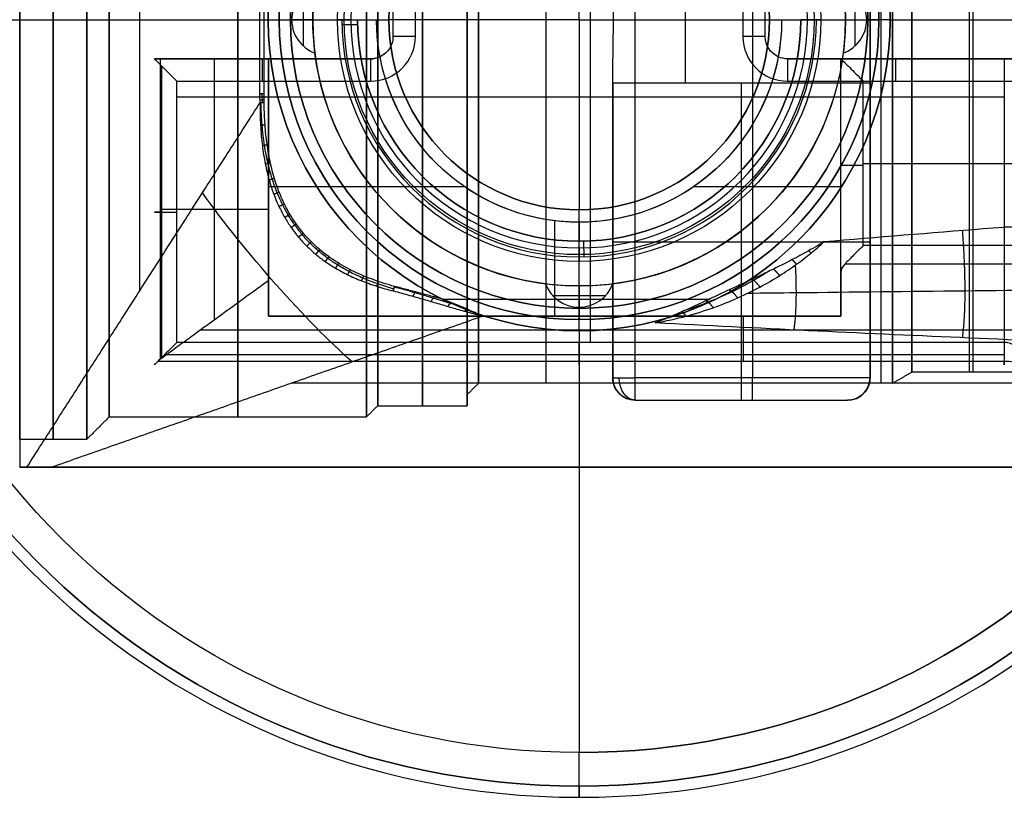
# Model space of a CAD drawing. Header units: centimetres. Extents: x -32 to 15, y -4 to 160.
# Tile 28 of 64: x -10 to -5.6, y -3.48 to 0. Entities that reach past the tile are written whole.
import ezdxf

# ---------------------------------------------------------------- set-up
doc = ezdxf.new("R2010")
doc.units = ezdxf.units.CM
doc.layers.add('Default', color=7, linetype='Continuous', true_color=0x000000)

# ---------------------------------------------------------------- blocks, each defined once
blk = doc.blocks.new('4255CRO')
at = {"layer": 'Default'}
for p, q in [((-67.25, 16, 17), (-67.25, -16, 17)), ((-94.629, -12.106, -25.859), (-94.629, 12.106, -25.859)), ((-74.489, -14.425, -20), (-74.489, 7.483, -20)), ((-91.606, -1.75, -23.977), (-84.318, -1.75, -23.977)), ((-91.296, -13.417, -24.315), (-91.296, -1.75, -24.315)), ((-89.148, -1.75, -21), (-89.148, -1.75, -26.659)), ((-88.877, -1.75, -25.727), (-88.877, -12.475, -25.727)), ((-65.682, -1.75, -22.25), (-41.5, -1.75, -22.25)), ((-63.3, -12.294, -26), (-63.3, -1.75, -26)), ((-93.655, -15.108, -20.263), (-93.655, -2.065, -20.263)), ((-67.75, -17, -16), (-67.75, -2.839, -16)), ((-56, -3.463, -20), (-92.979, -3.463, -20)), ((-62.3, -6.421, -28.5), (-41.5, -6.421, -28.5)), ((-88.877, -7.454, -24.5), (-80.133, -7.454, -24.5)), ((-69.867, -7.454, -24.5), (-63.3, -7.454, -24.5)), ((-88.877, -7.5, -26.955), (-88.877, -7.5, -24.5)), ((-63.3, -7.5, -27.5), (-63.3, -7.5, -24.5)), ((-93.716, -8.463, -21.676), (-88.877, -8.463, -26.955)), ((-76.088, -13.25, -24.5), (-76.088, -8.984, -24.5)), ((-75, -9.05, -29.15), (-75, -9.9, -30)), ((-75, -9.05, -24.5), (-75, -9.05, -29.15)), ((-73.5, -9.42, 16), (-73.5, -9.42, 13.241)), ((-73.5, -9.42, -13.241), (-73.5, -9.42, -16)), ((-62, -9.42, -16), (-62, -9.42, -13.241)), ((-75, -9.9, -30), (-75, -9.9, -31.3)), ((-73.5, -9.92, -16), (-62, -9.92, -16)), ((-88.877, -13.25, -24.533), (-63.3, -13.25, -24.533)), ((-76.088, -13.25, -24.565), (-76.088, -13.25, -24.5)), ((-73.5, -16, 9.42), (-73.5, -13.241, 9.42)), ((-73.5, -16, -9.42), (-73.5, -13.241, -9.42)), ((-67.655, -15.257, -21.555), (-67.655, -13.25, -24.565)), ((-62, -16, -9.42), (-62, -13.241, -9.42)), ((-41.5, -13.878, -23.623), (-91.931, -13.878, -23.623)), ((-56, -14.98, -20.168), (-93.542, -14.98, -20.168)), ((87.868, -16.25, -26.375), (-87.868, -16.25, -26.375)), ((-80, -16.75), (-80, -17.25)), ((-72.5, -17), (-63, -17)), ((-67.75, -17, 16), (-67.75, -17, -16)), ((-100, -18.75), (-100, -20)), ((-100, -20, -0.375), (-9.242, -20, -0.375))]:
    blk.add_line(p, q, dxfattribs=at)
at = {"layer": 'Default', "extrusion": (-1, 0, 0)}
for centre, radius, start, end in [((0, 0, 100), 18.75, 0, 180), ((0, 0, 100), 18.75, 180, 0), ((0, 0, 97), 18.75, 0, 180), ((0, 0, 97), 18.75, 180, 0), ((0, 0, 96), 17.75, 180, 0), ((0, 0, 96), 17.75, 0, 180), ((0, 0, 84.5), 17.75, 0, 180), ((0, 0, 84.5), 17.75, 180, 0), ((0, 0, 84), 17.25, 180, 0), ((0, 0, 84), 17.25, 0, 180), ((0, 0, 80), 17.25, 0, 180), ((0, 0, 80), 17.25, 180, 0), ((0, 0, 80), 16.75, 0, 180), ((0, 0, 80), 16.75, 180, 0), ((2.75, -21, 89.148), 1, 90, 180), ((2.75, -21, 60.841), 1, 90, 180), ((0, 0, 73.5), 16.25, 280.0633, 349.9367), ((0, 0, 73.5), 16.25, 10.0633, 79.9367), ((14.425, -21, 74.997), 1, 326.3099, 90), ((16, 16, 72.5), 1, 0, 90), ((16, 16, 67.25), 1, 0, 90)]:
    blk.add_arc(centre, radius, start, end, dxfattribs=at)
at = {"layer": 'Default', "extrusion": (1, 0, 0)}
for centre, radius, start, end in [((0, 0, -98.5), 18.75, 0, 180), ((0, 0, -98.5), 18.75, 180, 0), ((0, 0, -90.25), 17.75, 0, 180), ((0, 0, -90.25), 17.75, 180, 0), ((0, 0, -82), 17.25, 0, 180), ((0, 0, -82), 17.25, 180, 0), ((0, 0, -79.5), 16.25, 180, 0), ((0, 0, -79.5), 16.25, 0, 180), ((0, 0, -76.483), 16.25, 0, 180), ((0, 0, -62), 16.25, 0, 169.9367), ((0, 0, -61.516), 16.25, 0, 180), ((0, 0, -61), 16.25, 0, 180), ((0, 0, -61), 16.25, 180, 0), ((0, 0, -60.134), 15.75, 180, 0), ((0, 0, -60.134), 15.75, 0, 180), ((0, 0, -57.567), 15.75, 0, 180), ((0, 0, -57.394), 15.75, 180, 0), ((0, 0, -70.25), 16.25, 259.9367, 280.0633), ((-2.75, -21, -84.318), 1, 0, 90), ((-2.75, -21, -65.682), 1, 0, 90), ((-2.75, -21, -56), 1, 0, 90), ((0, 0, -62), 16.25, 190.0633, 259.9367), ((-14.425, -21, -56), 1, 90, 213.6901)]:
    blk.add_arc(centre, radius, start, end, dxfattribs=at)
at = {"layer": 'Default'}
for centre, radius, start, end in [((-75, 0, -32), 10.6, 180, 0), ((-75, 0, -31.3), 9.9, 180, 0), ((-84.318, -0.75, -20), 2, 270, 0), ((-65.682, -0.75, -20), 2, 180, 270), ((-84.318, -0.75, -22.75), 1, 270, 294.8919), ((-74.99, -0.022, -32), 13.753, 294.8615, 295.3713), ((-72.5, -16, -16), 1, 180, 270), ((-72.5, -16, 16), 1, 180, 270), ((-63, -16, -16), 1, 270, 0), ((-63, -16, 0.5), 1, 270, 345.9688)]:
    blk.add_arc(centre, radius, start, end, dxfattribs=at)
at = {"layer": 'Default', "extrusion": (0, 0, -1)}
for centre, radius, start, end in [((75, 0, 30), 9.9, 180, 0), ((75, 0, 30.65), 9.9, 180, 0), ((75, 0, 29.15), 9.05, 180, 0), ((75, 0, 25.075), 9.05, 180, 0), ((75, 0, 21), 9.05, 349.4493, 360), ((75, 0, 21), 9.05, 180, 190.5507), ((84.318, -0.75, 21), 1, 180, 245.1081), ((65.682, -0.75, 21), 1, 294.8919, 0), ((84.318, -0.75, 21), 1, 245.1081, 270), ((84.318, -0.75, 24.5), 1, 245.1081, 270), ((75, 0, 24.5), 9.05, 190.5507, 349.4493), ((65.682, -0.75, 21), 1, 270, 294.8919), ((65.682, -0.75, 24.5), 1, 270, 294.8919), ((65.682, -0.75, 22.75), 1, 270, 294.8919), ((72.5, -16), 1, 270, 345.5225)]:
    blk.add_arc(centre, radius, start, end, dxfattribs=at)
at = {"layer": 'Default', "extrusion": (0.021142, -0.999776, 0)}
blk.add_arc((-85.583, -31.3, -1.586), 0.7, 270, 0, dxfattribs=at)
at = {"layer": 'Default', "extrusion": (0, 1, 0)}
for centre, radius, start, end in [((64.4, -31.3, 0), 0.7, 270, 0), ((92.979, -21, -1.75), 1, 317.4896, 0), ((62.3, -27.5, -6.522), 1, 270, 0), ((92.979, -21, -8.595), 1, 317.4896, 90), ((72.5, 16, -16), 1, 0, 90)]:
    blk.add_arc(centre, radius, start, end, dxfattribs=at)
at = {"layer": 'Default', "extrusion": (0, -1, 0)}
for centre, radius, start, end in [((-82.318, -21, 0.75), 1, 90, 180), ((-67.682, -21, 0.75), 1, 0, 90), ((-56, -19, 1.75), 2, 270, 0), ((-56, -19, 2.75), 1, 270, 0), ((-90, -32.389, 3.307), 1, 22.8913, 42.5104), ((-56, -19, 9.254), 1, 270, 0)]:
    blk.add_arc(centre, radius, start, end, dxfattribs=at)
at = {"layer": 'Default', "extrusion": (0.020787, -0.999527, -0.022676)}
blk.add_arc((-90.054, -32.343, 2.573), 1, 23.1789, 42.524, dxfattribs=at)
at = {"layer": 'Default', "extrusion": (0.751148, 0.64511, -0.140036)}
blk.add_arc((49.601, -32.297, -69.925), 8.069, 224.7235, 302.7255, dxfattribs=at)
at = {"layer": 'Default', "extrusion": (0.999776, 0.021142, 0)}
blk.add_arc((-9.014, -31.3, -74.983), 0.7, 270, 0, dxfattribs=at)
at = {"layer": 'Default', "extrusion": (0.962198, -0.271323, 0.023649)}
blk.add_arc((-34.966, -30.605, -77.623), 1, 25.578, 46.3118, dxfattribs=at)
at = {"layer": 'Default', "extrusion": (-0.707107, 0, -0.707107)}
blk.add_arc((16, 62.579, 39.952), 1, 0, 90, dxfattribs=at)
at = {"layer": 'Default'}
for points, degree in [([(-100, 20, -20), (-100, 0, -20), (-100, -20, -20)], 2), ([(-100, 20, 20), (-100, 0, 20), (-100, -20, 20)], 2), ([(-72.5, -16, 17), (-72.5, 0, 17), (-72.5, 16, 17)], 2), ([(-62, -16, 17), (-62, 0, 17), (-62, 16, 17)], 2), ([(-89.263, -3.307, -31.713), (-89.263, 0, -31.713), (-89.263, 3.307, -31.713)], 2), ([(-89.079, -3.307, -32), (-89.079, 0, -32), (-89.079, 3.307, -32)], 2), ([(-73.5, -2.839, 16), (-73.5, -2.527, 16.055), (-73.491, -1.901, 16.148), (-73.473, -0.956, 16.231), (-73.466, -0.007, 16.259), (-73.473, 0.941, 16.232), (-73.491, 1.89, 16.149), (-73.5, 2.523, 16.056), (-73.5, 2.839, 16)], 3), ([(-83.318, 1.75, -21), (-83.318, 0.5, -21), (-83.318, -0.75, -21)], 2), ([(-82.318, -0.75, -20), (-82.318, 0.446, -20), (-82.318, 1.643, -20)], 2), ([(-67.682, 1.643, -20), (-67.682, 0.446, -20), (-67.682, -0.75, -20)], 2), ([(-66.682, -0.75, -21), (-66.682, 0.5, -21), (-66.682, 1.75, -21)], 2), ([(-93.979, -1.75, -21), (-89.148, -1.75, -21), (-84.318, -1.75, -21)], 2), ([(-92.979, -2.75, -20), (-93.077, -2.651, -20), (-93.266, -2.463, -20.029), (-93.511, -2.217, -20.14), (-93.714, -2.014, -20.306), (-93.867, -1.862, -20.517), (-93.959, -1.769, -20.756), (-93.979, -1.75, -20.92), (-93.979, -1.75, -21)], 3), ([(-93.716, -1.75, -21.676), (-93.716, -8.463, -21.676), (-93.716, -15.176, -21.676)], 2), ([(-88.877, -1.75, -26.955), (-91.296, -1.75, -24.315), (-93.716, -1.75, -21.676)], 2), ([(-88.877, -11.657, -26.955), (-88.877, -6.704, -26.955), (-88.877, -1.75, -26.955)], 2), ([(-88.877, -1.75, -24.5), (-88.877, -7.5, -24.5), (-88.877, -13.25, -24.5)], 2), ([(-84.318, -1.75, -24.5), (-86.597, -1.75, -24.5), (-88.877, -1.75, -24.5)], 2), ([(-88.877, -1.75, -24.5), (-88.877, -1.75, -25.727), (-88.877, -1.75, -26.955)], 2), ([(-84.318, -1.75, -21), (-84.318, -1.75, -22.75), (-84.318, -1.75, -24.5)], 2), ([(-83.897, -1.657, -24.5), (-83.897, -1.657, -22.75), (-83.897, -1.657, -21)], 2), ([(-66.103, -1.657, -21), (-66.103, -1.657, -22.75), (-66.103, -1.657, -24.5)], 2), ([(-63.3, -1.75, -24.5), (-64.491, -1.75, -24.5), (-65.682, -1.75, -24.5)], 2), ([(-65.682, -1.75, -24.5), (-65.682, -1.75, -22.75), (-65.682, -1.75, -21)], 2), ([(-65.682, -1.75, -21), (-60.841, -1.75, -21), (-56, -1.75, -21)], 2), ([(-63.3, -13.25, -24.5), (-63.3, -7.5, -24.5), (-63.3, -1.75, -24.5)], 2), ([(-41.5, -1.75, -27.5), (-52.4, -1.75, -27.5), (-63.3, -1.75, -27.5)], 2), ([(-63.3, -1.75, -27.5), (-63.3, -1.75, -26), (-63.3, -1.75, -24.5)], 2), ([(-63.3, -11.294, -27.5), (-63.3, -6.522, -27.5), (-63.3, -1.75, -27.5)], 2), ([(-63.3, -1.75, -27.5), (-63.3, -1.75, -27.598), (-63.271, -1.779, -27.796), (-63.135, -1.915, -28.079), (-62.918, -2.132, -28.307), (-62.638, -2.412, -28.46), (-62.417, -2.633, -28.5), (-62.3, -2.75, -28.5)], 3), ([(-92.979, -2.75, -20), (-88.648, -2.75, -20), (-84.318, -2.75, -20)], 2), ([(-92.979, -14.425, -20), (-92.979, -8.588, -20), (-92.979, -2.75, -20)], 2), ([(-62, -2.839, -16), (-67.75, -2.839, -16), (-73.5, -2.839, -16)], 2), ([(-73.5, -2.839, 16), (-73.5, -9.42, 16), (-73.5, -16, 16)], 2), ([(-73.5, -16, -16), (-73.5, -9.42, -16), (-73.5, -2.839, -16)], 2), ([(-65.682, -2.75, -20), (-60.841, -2.75, -20), (-56, -2.75, -20)], 2), ([(-62.3, -10.092, -28.5), (-62.3, -6.421, -28.5), (-62.3, -2.75, -28.5)], 2), ([(-62.3, -2.75, -28.5), (-51.9, -2.75, -28.5), (-41.5, -2.75, -28.5)], 2), ([(-62, -2.839, -16), (-62, -9.42, -16), (-62, -16, -16)], 2), ([(-56, -2.75, -20), (-56, -8.588, -20), (-56, -14.425, -20)], 2), ([(-89.259, -3.711, -31.718), (-89.26, -3.667, -31.717), (-89.261, -3.577, -31.715), (-89.263, -3.443, -31.714), (-89.263, -3.352, -31.713), (-89.263, -3.307, -31.713)], 3), ([(-89.077, -3.701, -32), (-89.077, -3.636, -32), (-89.078, -3.505, -32), (-89.079, -3.373, -32), (-89.079, -3.307, -32)], 3), ([(-99.68, -20, -20.349), (-94.469, -11.856, -26.033), (-89.259, -3.711, -31.718)], 2), ([(-89.259, -3.711, -31.718), (-89.261, -4.064, -31.715), (-89.245, -4.735, -31.711), (-89.165, -5.641, -31.707), (-89.035, -6.453, -31.704), (-88.859, -7.177, -31.702), (-88.65, -7.811, -31.701), (-88.417, -8.356, -31.701), (-88.164, -8.838, -31.701), (-87.877, -9.289, -31.701), (-87.547, -9.72, -31.701), (-87.175, -10.125, -31.701), (-86.769, -10.492, -31.701), (-86.348, -10.813, -31.701), (-85.894, -11.107, -31.701), (-85.363, -11.396, -31.702), (-84.73, -11.677, -31.703), (-84.048, -11.919, -31.705), (-83.562, -12.057, -31.707), (-83.311, -12.119, -31.709)], 3), ([(-83.247, -11.918, -32), (-83.559, -11.834, -32), (-84.174, -11.643, -32), (-85.067, -11.273, -32), (-85.925, -10.797, -32), (-86.723, -10.197, -32), (-87.426, -9.46, -32), (-87.951, -8.687, -32), (-88.328, -7.932, -32), (-88.608, -7.165, -32), (-88.821, -6.344, -32), (-88.969, -5.468, -32), (-89.053, -4.572, -32), (-89.073, -3.99, -32), (-89.077, -3.701, -32)], 3), ([(-64.048, -9.919, -32), (-61.676, -9.714, -32), (-56.936, -9.327, -32), (-49.852, -8.816, -32), (-42.727, -8.37, -32), (-35.59, -7.993, -32), (-28.462, -7.684, -32), (-21.361, -7.445, -32), (-14.287, -7.275, -32), (-7.225, -7.172, -32), (-0.159, -7.137, -32), (6.928, -7.169, -32), (14.033, -7.27, -32), (21.133, -7.439, -32), (28.204, -7.674, -32), (35.218, -7.975, -32), (42.206, -8.341, -32), (49.268, -8.777, -32), (56.488, -9.292, -32), (61.5, -9.699, -32), (64.048, -9.919, -32)], 3), ([(-71.597, -13.547, -30.429), (-71.109, -13.462, -30.557), (-70.186, -13.255, -30.805), (-68.988, -12.879, -31.124), (-67.901, -12.445, -31.4), (-66.898, -11.952, -31.632), (-66.017, -11.436, -31.806), (-65.264, -10.923, -31.921), (-64.629, -10.433, -31.985), (-64.234, -10.09, -32), (-64.048, -9.919, -32)], 3), ([(-64.048, -9.919, -32), (-64.323, -10.088, -32), (-64.86, -10.397, -32), (-65.606, -10.792, -32), (-66.299, -11.138, -32), (-66.943, -11.446, -32), (-67.542, -11.726, -32), (-68.106, -11.986, -32), (-68.625, -12.226, -32), (-68.944, -12.376, -32), (-69.097, -12.448, -32)], 3), ([(-62.3, -10.092, -28.5), (-62.39, -10.182, -28.5), (-62.563, -10.355, -28.476), (-62.792, -10.584, -28.382), (-62.986, -10.778, -28.24), (-63.089, -10.88, -28.12), (-63.132, -10.924, -28.055)], 3), ([(-41.5, -10.092, -28.5), (-51.9, -10.092, -28.5), (-62.3, -10.092, -28.5)], 2), ([(-63.132, -10.924, -28.055), (-63.247, -11.039, -27.882), (-63.3, -11.162, -27.697), (-63.3, -11.294, -27.5)], 3), ([(-41.5, -10.924, -28.055), (-52.316, -10.924, -28.055), (-63.132, -10.924, -28.055)], 2), ([(-63.3, -11.294, -27.5), (-63.3, -12.272, -26.033), (-63.3, -13.25, -24.565)], 2), ([(-88.877, -11.657, -26.955), (-91.296, -13.417, -24.315), (-93.716, -15.176, -21.676)], 2), ([(-88.877, -13.25, -24.565), (-88.877, -12.454, -25.76), (-88.877, -11.657, -26.955)], 2), ([(-83.311, -12.119, -31.709), (-83.051, -12.184, -31.71), (-82.551, -12.32, -31.687), (-81.872, -12.517, -31.601), (-81.236, -12.705, -31.479), (-80.618, -12.886, -31.325), (-79.986, -13.065, -31.133), (-79.529, -13.187, -30.97), (-79.293, -13.246, -30.88)], 3), ([(-81.074, -12.5, -32), (-81.256, -12.448, -32), (-81.621, -12.347, -32), (-82.168, -12.203, -32), (-82.711, -12.061, -32), (-83.069, -11.966, -32), (-83.247, -11.918, -32)], 3), ([(-69.208, -12.5, -32), (-75.141, -12.5, -32), (-81.074, -12.5, -32)], 2), ([(-81.074, -12.5, -32), (-80.878, -12.571, -31.894), (-80.485, -12.721, -31.668), (-79.893, -12.972, -31.292), (-79.494, -13.153, -31.021), (-79.293, -13.246, -30.88)], 3), ([(-71.597, -13.547, -30.429), (-71.348, -13.447, -30.58), (-70.85, -13.237, -30.894), (-70.097, -12.904, -31.395), (-69.586, -12.671, -31.743), (-69.326, -12.554, -31.919)], 3), ([(-69.097, -12.448, -32), (-69.135, -12.466, -31.987), (-69.211, -12.501, -31.96), (-69.287, -12.537, -31.933), (-69.326, -12.554, -31.919)], 3), ([(-69.326, -12.554, -31.919), (-69.306, -12.545, -31.932), (-69.267, -12.527, -31.959), (-69.228, -12.509, -31.986), (-69.208, -12.5, -32)], 3), ([(-69.211, -12.502, -31.96), (-69.211, -12.502, -31.979), (-69.211, -12.502, -31.998)], 2), ([(-79.293, -13.246, -30.88), (-88.933, -16.623, -25.815), (-98.573, -20, -20.75)], 2), ([(-63.3, -13.25, -24.565), (-76.088, -13.25, -24.565), (-88.877, -13.25, -24.565)], 2), ([(-88.877, -13.25, -24.5), (-76.088, -13.25, -24.5), (-63.3, -13.25, -24.5)], 2), ([(-88.877, -13.25, -24.565), (-88.877, -13.25, -24.533), (-88.877, -13.25, -24.5)], 2), ([(71.597, -13.547, -30.429), (69.048, -13.684, -30.224), (64.054, -13.938, -29.844), (56.913, -14.261, -29.359), (50.006, -14.537, -28.944), (43.262, -14.773, -28.591), (36.596, -14.972, -28.292), (29.918, -15.139, -28.042), (23.193, -15.273, -27.841), (16.433, -15.373, -27.69), (9.662, -15.439, -27.591), (2.9, -15.471, -27.543), (-3.843, -15.469, -27.547), (-10.573, -15.432, -27.601), (-17.307, -15.362, -27.707), (-24.058, -15.257, -27.864), (-30.835, -15.118, -28.073), (-37.632, -14.944, -28.334), (-44.432, -14.735, -28.648), (-51.216, -14.491, -29.013), (-57.972, -14.215, -29.428), (-64.727, -13.904, -29.894), (-69.299, -13.671, -30.244), (-71.597, -13.547, -30.429)], 3), ([(-63.3, -13.25, -24.565), (-63.3, -13.25, -24.533), (-63.3, -13.25, -24.5)], 2), ([(-92.979, -14.425, -20), (-93.094, -14.54, -20), (-93.312, -14.759, -20.039), (-93.589, -15.035, -20.188), (-93.803, -15.249, -20.406), (-93.942, -15.388, -20.682), (-93.993, -15.439, -20.964), (-93.955, -15.402, -21.283), (-93.868, -15.314, -21.469), (-93.811, -15.257, -21.555)], 3), ([(-56, -14.425, -20), (-74.489, -14.425, -20), (-92.979, -14.425, -20)], 2), ([(-55, -15.758, -19), (-55, -15.613, -19.109), (-55.035, -15.342, -19.312), (-55.161, -15.003, -19.567), (-55.34, -14.737, -19.766), (-55.554, -14.549, -19.907), (-55.783, -14.445, -19.985), (-55.93, -14.425, -20), (-56, -14.425, -20)], 3), ([(-93.716, -15.176, -21.676), (-93.751, -15.202, -21.637), (-93.783, -15.229, -21.597), (-93.811, -15.257, -21.555)], 3), ([(-93.811, -15.257, -21.555), (-74.905, -15.257, -21.555), (-56, -15.257, -21.555)], 2), ([(-56, -15.257, -21.555), (-55.856, -15.257, -21.555), (-55.567, -15.277, -21.525), (-55.108, -15.381, -21.368), (-54.68, -15.569, -21.087), (-54.322, -15.834, -20.689), (-54.07, -16.175, -20.178), (-54, -16.444, -19.774), (-54, -16.59, -19.555)], 3), ([(-61, -16.25), (-60.567, -16), (-60.134, -15.75)], 2), ([(-55, -15.75), (-57.567, -15.75), (-60.134, -15.75)], 2), ([(-80, -16.75), (-79.75, -16.5), (-79.5, -16.25)], 2), ([(-73.468, -16.25), (-76.484, -16.25), (-79.5, -16.25)], 2), ([(-73.5, -16, 16), (-73.5, -16, 9.42), (-73.5, -16, 2.839)], 2), ([(-73.5, -16, -2.839), (-73.5, -16, -9.42), (-73.5, -16, -16)], 2), ([(-73.468, -16.25), (-73.468, -16.25, 0.511), (-73.482, -16.202, 1.495), (-73.5, -16.077, 2.403), (-73.5, -16, 2.839)], 3), ([(-73.5, -16, -2.839), (-73.5, -16.077, -2.403), (-73.482, -16.202, -1.495), (-73.468, -16.25, -0.511), (-73.468, -16.25)], 3), ([(-62, -16, 17), (-67.25, -16, 17), (-72.5, -16, 17)], 2), ([(-62, -16, 17), (-62, -16.098, 17), (-62.029, -16.296, 16.971), (-62.165, -16.579, 16.835), (-62.382, -16.807, 16.618), (-62.662, -16.96, 16.338), (-62.883, -17, 16.117), (-63, -17, 16)], 3), ([(-62.032, -16.25), (-62.032, -16.25, -0.511), (-62.018, -16.202, -1.495), (-62, -16.077, -2.403), (-62, -16, -2.839)], 3), ([(-62.032, -16.25), (-62.032, -16.25, 0.511), (-62.018, -16.202, 1.495), (-62, -16.077, 2.403), (-62, -16, 2.839)], 3), ([(-61, -16.25), (-61.516, -16.25), (-62.032, -16.25)], 2), ([(-62, -16, -16), (-62, -16, -9.42), (-62, -16, -2.839)], 2), ([(-62, -16, 2.839), (-62, -16, 9.92), (-62, -16, 17)], 2), ([(-72.5, -17, 16), (-67.75, -17, 16), (-63, -17, 16)], 2), ([(-72.5, -17, 16), (-72.5, -17), (-72.5, -17, -16)], 2), ([(-72.5, -17, -16), (-67.75, -17, -16), (-63, -17, -16)], 2), ([(-63, -17, 16), (-63, -17), (-63, -17, -16)], 2), ([(-84, -17.25), (-84.25, -17.5), (-84.5, -17.75)], 2), ([(-84, -17.25), (-82, -17.25), (-80, -17.25)], 2), ([(-96, -17.75), (-96.5, -18.25), (-97, -18.75)], 2), ([(-96, -17.75), (-90.25, -17.75), (-84.5, -17.75)], 2), ([(-100, -18.75), (-98.5, -18.75), (-97, -18.75)], 2), ([(-100, -20, -20), (-100, -20), (-100, -20, 20)], 2), ([(-100, -20, 20), (0, -20, 20), (100, -20, 20)], 2), ([(-99.68, -20, -20.349), (-99.84, -20, -20.174), (-100, -20, -20)], 2), ([(-98.573, -20, -20.75), (-98.787, -20, -20.75), (-99.181, -20, -20.674), (-99.536, -20, -20.507), (-99.68, -20, -20.349)], 3), ([(98.573, -20, -20.75), (0, -20, -20.75), (-98.573, -20, -20.75)], 2)]:
    blk.add_open_spline(points, degree=degree, dxfattribs=at)
for points, weights, degree in [([(-89.263, -3.307, -31.713), (-89.241, -3.307, -31.738), (-89.219, -3.307, -31.763), (-89.2, -3.307, -31.789)], [1.00735394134, 1.00451052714, 1.00249167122, 1.00129737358], 3), ([(-89.262, -3.442, -31.714), (-89.185, -3.441, -31.798), (-89.123, -3.44, -31.895), (-89.079, -3.439, -32)], [1.00736078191, 0.997557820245, 0.997546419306, 1.00732657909], 3), ([(-89.261, -3.577, -31.715), (-89.184, -3.575, -31.799), (-89.122, -3.573, -31.895), (-89.078, -3.57, -32)], [1.00736757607, 0.997605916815, 0.997544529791, 1.007183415], 3), ([(-89.259, -3.711, -31.718), (-89.182, -3.708, -31.801), (-89.121, -3.704, -31.896), (-89.077, -3.701, -32)], [1.00100049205, 0.997422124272, 1.00344257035, 1.0190618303], 3), ([(-89.236, -4.718, -31.712), (-89.152, -4.709, -31.795), (-89.085, -4.701, -31.893), (-89.036, -4.694, -32)], [1.00279845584, 0.996542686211, 1.00077519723, 1.01549598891], 3), ([(-89.157, -5.625, -31.707), (-89.068, -5.609, -31.791), (-88.995, -5.596, -31.89), (-88.942, -5.585, -32)], [1.00525601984, 0.996349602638, 0.998762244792, 1.0124939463], 3), ([(-89.027, -6.438, -31.704), (-88.934, -6.415, -31.787), (-88.857, -6.395, -31.887), (-88.801, -6.379, -32)], [1.00810132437, 0.996681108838, 0.997334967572, 1.01006290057], 3), ([(-88.854, -7.162, -31.702), (-88.757, -7.13, -31.785), (-88.678, -7.103, -31.885), (-88.62, -7.082, -32)], [1.01101356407, 0.997352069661, 0.996400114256, 1.00815769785], 3), ([(-88.646, -7.796, -31.702), (-88.549, -7.756, -31.783), (-88.469, -7.721, -31.884), (-88.408, -7.695, -32)], [1.01368139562, 0.998145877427, 0.995841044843, 1.00676689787], 3), ([(-88.414, -8.345, -31.701), (-88.317, -8.296, -31.782), (-88.238, -8.255, -31.883), (-88.177, -8.223, -32)], [1.01587697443, 0.998886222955, 0.995532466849, 1.00581570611], 3), ([(-88.159, -8.833, -31.701), (-88.064, -8.775, -31.781), (-87.986, -8.727, -31.882), (-87.926, -8.69, -32)], [1.0175271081, 0.999483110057, 0.995371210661, 1.00519140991], 3), ([(-87.87, -9.286, -31.701), (-87.779, -9.221, -31.781), (-87.704, -9.166, -31.882), (-87.646, -9.124, -32)], [1.01861552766, 0.999892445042, 0.995292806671, 1.00481661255], 3), ([(-87.54, -9.716, -31.701), (-87.454, -9.643, -31.781), (-87.382, -9.583, -31.882), (-87.328, -9.537, -32)], [1.01905622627, 1.00006075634, 0.995266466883, 1.0046733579], 3), ([(-57.88, -9.411, -32), (-57.726, -11.38, -32), (-57.726, -13.121, -31.068), (-57.88, -14.213, -29.43)], [1.06407531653, 0.978420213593, 0.97864213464, 1.06474107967], 3), ([(-87.169, -10.119, -31.701), (-87.09, -10.04, -31.781), (-87.023, -9.974, -31.882), (-86.972, -9.924, -32)], [1.01877421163, 0.999945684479, 0.995279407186, 1.00477537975], 3), ([(-64.048, -9.92, -32), (-64.048, -9.92, -32), (-64.048, -9.92, -32), (-64.048, -9.92, -32)], [1.06369332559, 1.06368759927, 1.06368187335, 1.06367614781], 3), ([(-86.766, -10.484, -31.701), (-86.694, -10.401, -31.781), (-86.633, -10.331, -31.882), (-86.587, -10.278, -32)], [1.01780443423, 0.999579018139, 0.995345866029, 1.0051049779], 3), ([(-64.636, -10.429, -31.978), (-64.671, -10.394, -31.982), (-64.706, -10.359, -31.989), (-64.74, -10.324, -32)], [1.06369627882, 1.05055279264, 1.03944338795, 1.03036806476], 3), ([(-86.343, -10.808, -31.701), (-86.278, -10.721, -31.782), (-86.223, -10.649, -31.883), (-86.181, -10.594, -32)], [1.01631465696, 0.999034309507, 0.99548136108, 1.00565581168], 3), ([(-85.881, -11.106, -31.701), (-85.824, -11.016, -31.783), (-85.776, -10.942, -31.884), (-85.739, -10.887, -32)], [1.01436594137, 0.998356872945, 0.995727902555, 1.00647903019], 3), ([(-65.283, -10.927, -31.912), (-65.349, -10.855, -31.927), (-65.414, -10.786, -31.957), (-65.477, -10.721, -32)], [1.06369937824, 1.03793728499, 1.01998946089, 1.00985590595], 3), ([(-65.343, -10.971, -31.904), (-65.278, -12.179, -31.653), (-65.303, -13.192, -30.962), (-65.41, -13.865, -29.952)], [1.02154369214, 0.982283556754, 0.996682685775, 1.06474107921], 3), ([(-85.346, -11.394, -31.702), (-85.297, -11.304, -31.784), (-85.256, -11.23, -31.885), (-85.224, -11.175, -32)], [1.01195755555, 0.997610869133, 0.996174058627, 1.00764712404], 3), ([(-66.038, -11.436, -31.796), (-66.132, -11.324, -31.833), (-66.224, -11.223, -31.901), (-66.309, -11.14, -32)], [1.06370283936, 1.02461214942, 1.00351220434, 1.00040300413], 3), ([(-84.722, -11.67, -31.703), (-84.681, -11.581, -31.786), (-84.647, -11.508, -31.886), (-84.621, -11.453, -32)], [1.00924162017, 0.99691599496, 0.996919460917, 1.00925201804], 3), ([(-84.04, -11.913, -31.705), (-84.008, -11.826, -31.789), (-83.98, -11.755, -31.888), (-83.959, -11.702, -32)], [1.00656815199, 0.996455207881, 0.998020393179, 1.01126370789], 3), ([(-66.918, -11.948, -31.622), (-67.04, -11.792, -31.695), (-67.156, -11.668, -31.824), (-67.254, -11.591, -32)], [1.06370672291, 1.00988664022, 0.990167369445, 1.00454891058], 3), ([(-83.311, -12.119, -31.709), (-83.307, -12.107, -31.721), (-83.303, -12.094, -31.735), (-83.3, -12.082, -31.748)], [1.02260213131, 1.01977814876, 1.01721879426, 1.01492406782], 3), ([(-83.3, -12.083, -31.747), (-83.279, -12.016, -31.822), (-83.261, -11.96, -31.907), (-83.247, -11.918, -32)], [1.00144660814, 0.997520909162, 1.00158516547, 1.01363937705], 3), ([(-82.421, -12.359, -31.665), (-82.381, -12.273, -31.761), (-82.346, -12.207, -31.874), (-82.316, -12.165, -32)], [1.0226021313, 1.00226046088, 0.995649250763, 1.00276850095], 3), ([(-67.915, -12.435, -31.393), (-68.065, -12.233, -31.52), (-68.201, -12.105, -31.733), (-68.299, -12.076, -32)], [1.06371097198, 0.993027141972, 0.981158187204, 1.02810410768], 3), ([(-81.619, -12.592, -31.551), (-81.557, -12.487, -31.678), (-81.503, -12.419, -31.831), (-81.458, -12.393, -32)], [1.02260213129, 0.996244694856, 0.99293976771, 1.01268734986], 3), ([(-80.865, -12.813, -31.385), (-80.804, -12.724, -31.501), (-80.746, -12.665, -31.638), (-80.695, -12.642, -31.787)], [1.02260213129, 0.998732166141, 0.993768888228, 1.00771229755], 3), ([(-69.006, -12.87, -31.117), (-69.163, -12.653, -31.296), (-69.3, -12.549, -31.568), (-69.388, -12.582, -31.877)], [1.06371548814, 0.98393620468, 0.979076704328, 1.04913698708], 3), ([(-69.212, -12.502, -31.959), (-69.239, -12.515, -31.959), (-69.267, -12.527, -31.959)], [0.999975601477, 0.999975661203, 0.999980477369], 2), ([(-80.109, -13.029, -31.167), (-80.074, -12.986, -31.227), (-80.041, -12.951, -31.293), (-80.008, -12.925, -31.363)], [1.02260213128, 1.01023518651, 1.00294324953, 1.00072632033], 3), ([(-70.217, -13.244, -30.796), (-70.288, -13.147, -30.902), (-70.357, -13.079, -31.033), (-70.42, -13.046, -31.181)], [1.06372037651, 1.02228182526, 1.00105447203, 1.00003831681], 3), ([(-79.293, -13.246, -30.88), (-79.293, -13.246, -30.88), (-79.293, -13.246, -30.88), (-79.293, -13.246, -30.88)], [1.02260213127, 1.02260213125, 1.02260213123, 1.02260213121], 3)]:
    blk.add_rational_spline(points, weights, degree=degree, dxfattribs=at)
for points, knots in [([(-89.154, -3.706, -31.853), (-89.155, -3.662, -31.852), (-89.157, -3.573, -31.851), (-89.158, -3.44, -31.849), (-89.159, -3.351, -31.849), (-89.159, -3.307, -31.849)], [0.0000001, 0.0000001, 0.0000001, 0.0000001, 0.3309195, 0.6642437, 1, 1, 1, 1]), ([(-83.285, -12.036, -31.804), (-83.285, -12.036, -31.804), (-83.526, -11.967, -31.81), (-83.994, -11.82, -31.822), (-84.658, -11.561, -31.84), (-85.254, -11.277, -31.855), (-85.777, -10.979, -31.867), (-86.233, -10.67, -31.877), (-86.648, -10.342, -31.884), (-87.035, -9.984, -31.888), (-87.392, -9.593, -31.889), (-87.715, -9.176, -31.887), (-88.004, -8.734, -31.882), (-88.267, -8.253, -31.875), (-88.509, -7.714, -31.864), (-88.73, -7.094, -31.85), (-88.922, -6.385, -31.832), (-89.074, -5.582, -31.812), (-89.178, -4.68, -31.789), (-89.21, -4.044, -31.774), (-89.217, -3.709, -31.766), (-89.217, -3.709, -31.766)], [0, 0, 0, 0, 0, 0.066804, 0.130615, 0.190849, 0.244611, 0.293152, 0.340352, 0.388512, 0.437004, 0.485013, 0.532555, 0.581236, 0.633936, 0.692879, 0.758605, 0.831195, 0.911391, 1, 1, 1, 1, 1]), ([(-66.525, -11.245, -32), (-66.744, -11.385, -31.969), (-67.28, -11.708, -31.884), (-68.18, -12.18, -31.711), (-69.248, -12.646, -31.474), (-70.001, -12.911, -31.295), (-70.391, -13.033, -31.2)], [0.3201895, 0.3201895, 0.3201895, 0.3201895, 0.4122154, 0.542944, 0.6818849, 0.8280261, 0.8280261, 0.8280261, 0.8280261]), ([(67.471, -12.234, -31.496), (65.831, -12.215, -31.464), (61.562, -12.167, -31.383), (54.753, -12.096, -31.268), (47.099, -12.023, -31.157), (39.607, -11.961, -31.065), (32.173, -11.909, -30.99), (24.729, -11.866, -30.931), (17.252, -11.834, -30.888), (9.76, -11.814, -30.86), (2.274, -11.804, -30.847), (-5.199, -11.807, -30.85), (-12.665, -11.82, -30.869), (-20.141, -11.845, -30.903), (-27.642, -11.882, -30.952), (-35.167, -11.929, -31.018), (-42.707, -11.986, -31.101), (-50.242, -12.052, -31.2), (-57.776, -12.127, -31.317), (-63.516, -12.189, -31.419), (-66.75, -12.226, -31.482), (-67.471, -12.234, -31.496)], [5.507441, 5.507441, 5.507441, 5.507441, 10.453732, 18.383827, 26.032605, 33.514122, 40.942453, 48.409529, 55.915003, 63.434519, 70.943769, 78.430002, 85.908423, 93.398372, 100.918897, 108.474187, 116.046697, 123.617134, 131.169847, 138.749484, 140.92418, 140.92418, 140.92418, 140.92418]), ([(-80.168, -12.856, -31.466), (-80.362, -12.799, -31.524), (-80.81, -12.666, -31.648), (-81.533, -12.445, -31.805), (-82.366, -12.192, -31.921), (-82.949, -12.026, -31.947), (-83.256, -11.946, -31.944)], [0.2519537, 0.2519537, 0.2519537, 0.2519537, 0.3969699, 0.5844323, 0.7821886, 1, 1, 1, 1])]:
    blk.add_open_spline(points, degree=3, knots=knots, dxfattribs=at)
blk = doc.blocks.new('7754')
at = {"layer": 'Default'}
for p, q in [((0, 10.8, 3), (0, 12.85, 3)), ((0, 12.85, 2), (0, 12.85, 3)), ((0, 11.9, 2), (0, 12.85, 2)), ((1.182, 12.328, 2), (-1.182, 12.328, 2)), ((0, 10.8), (0, 11.9)), ((0, 11.9), (0, 11.9, 2)), ((0, 8.5), (0, 10.2)), ((0, 8.5, 3), (0, 10.2, 3)), ((0, 8.5), (0, 8.5, 1.641)), ((0, 8.5, 2.253), (0, 8.5, 3)), ((-12.328, 1.182, 2), (-12.328, -1.182, 2)), ((12.328, -1.182, 2), (12.328, 1.182, 2)), ((-11.9, 0, 2), (-12.85, 0, 2)), ((-12.85, 0, 2), (-12.85, 0, 3)), ((-12.85, 0, 3), (-10.8, 0, 3)), ((-11.9, 0), (-10.8, 0)), ((-10.2, 0), (-8.5, 0)), ((-10.2, 0, 3), (-8.5, 0, 3)), ((8.5, 0), (10.2, 0)), ((8.5, 0, 3), (10.2, 0, 3)), ((10.8, 0), (11.9, 0)), ((10.8, 0, 3), (12.85, 0, 3)), ((11.9, 0, 2), (12.85, 0, 2)), ((12.85, 0, 2), (12.85, 0, 3)), ((0, -10.2), (0, -8.5)), ((0, -10.2, 3), (0, -8.5, 3)), ((0, -8.5), (0, -8.5, 1.641)), ((0, -8.5, 2.253), (0, -8.5, 3)), ((0, -11.9), (0, -10.8)), ((0, -12.85, 3), (0, -10.8, 3)), ((0, -11.9), (0, -11.9, 2)), ((0, -11.9, 2), (0, -12.85, 2)), ((-1.182, -12.328, 2), (1.182, -12.328, 2)), ((0, -12.85, 2), (0, -12.85, 3))]:
    blk.add_line(p, q, dxfattribs=at)
for centre, radius, start, end in [((0, 11.251, 3), 1.599, 20.277, 159.723), ((0, 11.251, 2), 1.599, 20.277, 159.723), ((0, 11.251, 2.5), 1.599, 20.277, 159.723), ((0, 0), 11.9, 0, 180), ((0, 0, 1.5), 11.9, 0, 180), ((0, 0, 3), 10.2, 90, 270), ((0, 0), 10.2, 90, 270), ((0, 0, 3), 10.2, 270, 90), ((0, 0), 10.2, 270, 90), ((0, 0, 2.253), 8.5, 90, 180), ((0, 0, 0.82), 8.5, 0, 180), ((0, 0, 2.626), 8.5, 0, 180), ((0, 0, 2.253), 8.5, 0, 90), ((-11.251, 0, 3), 1.599, 110.277, 249.723), ((-11.251, 0, 2), 1.599, 110.277, 249.723), ((-11.251, 0, 2.5), 1.599, 110.277, 249.723), ((11.251, 0, 2), 1.599, 290.277, 69.723), ((11.251, 0, 3), 1.599, 290.277, 69.723), ((11.251, 0, 2.5), 1.599, 290.277, 69.723), ((0, 0), 11.9, 180, 0), ((0, 0, 1.5), 11.9, 180, 0), ((0, 0, 2.253), 8.5, 180, 270), ((0, 0, 0.82), 8.5, 180, 0), ((0, 0, 2.626), 8.5, 180, 0), ((0, 0, 2.253), 8.5, 270, 0), ((0, -11.251, 3), 1.599, 200.277, 339.723), ((0, -11.251, 2), 1.599, 200.277, 339.723), ((0, -11.251, 2.5), 1.599, 200.277, 339.723)]:
    blk.add_arc(centre, radius, start, end, dxfattribs=at)
at = {"layer": 'Default', "extrusion": (0, 0, -1)}
for centre, radius, start, end in [((0, 0, -2), 11.9, 82.7586, 97.2414), ((0, 0, -3), 11.9, 7.2414, 82.7586), ((0, 0, -3), 11.9, 97.2414, 172.7586), ((0, 0, -3), 10.8, 270, 90), ((0, 0), 10.8, 270, 90), ((0, 0, -3), 10.8, 90, 270), ((0, 0), 10.8, 90, 270), ((0, 0, -3.3), 10.5, 270, 90), ((0, 0, 0.3), 10.5, 270, 90), ((0, 0, -3.3), 10.5, 90, 270), ((0, 0, 0.3), 10.5, 90, 270), ((0, 0), 8.5, 0, 180), ((0, 0, -1.641), 8.5, 0, 90), ((0, 0, -3), 8.5, 0, 180), ((0, 0, -1.641), 8.5, 90, 180), ((0, 0, -2), 11.9, 0, 7.2414), ((0, 0, -2), 11.9, 172.7586, 180), ((0, 0), 8.5, 180, 0), ((0, 0, -3), 8.5, 180, 0), ((0, 0, -1.641), 8.5, 180, 270), ((0, 0, -2), 11.9, 352.7586, 360), ((0, 0, -1.641), 8.5, 270, 0), ((0, 0, -2), 11.9, 180, 187.2414), ((0, 0, -3), 11.9, 277.2414, 352.7586), ((0, 0, -3), 11.9, 187.2414, 262.7586), ((0, 0, -2), 11.9, 262.7586, 277.2414)]:
    blk.add_arc(centre, radius, start, end, dxfattribs=at)
at = {"layer": 'Default', "extrusion": (-1, 0, 0)}
for centre, radius, start, end in [((-10.5, 3), 0.3, 0, 180), ((-10.5, 0), 0.3, 180, 0), ((0, 14), 14.5, 270, 305.8883), ((0, 14), 15, 270, 304.5181)]:
    blk.add_arc(centre, radius, start, end, dxfattribs=at)
at = {"layer": 'Default', "extrusion": (1, 0, 0)}
for centre, radius, start, end in [((0, 14), 15, 270, 304.5181), ((0, 14), 14.5, 270, 305.8883), ((-10.5, 3), 0.3, 0, 180), ((-10.5, 0), 0.3, 180, 0)]:
    blk.add_arc(centre, radius, start, end, dxfattribs=at)
at = {"layer": 'Default', "extrusion": (0, -1, 0)}
for centre, radius, start, end in [((-10.5, 3), 0.3, 0, 180), ((-10.5, 0), 0.3, 180, 0), ((0, 14), 15, 270, 304.5181), ((0, 14), 14.5, 270, 305.8883)]:
    blk.add_arc(centre, radius, start, end, dxfattribs=at)
at = {"layer": 'Default', "extrusion": (0, 1, 0)}
for centre, radius, start, end in [((0, 14), 15, 270, 304.5181), ((0, 14), 14.5, 270, 305.8883), ((-10.5, 3), 0.3, 0, 180), ((-10.5, 0), 0.3, 180, 0)]:
    blk.add_arc(centre, radius, start, end, dxfattribs=at)
at = {"layer": 'Default'}
for points in [[(-1.5, 11.805, 3), (-1.5, 11.805, 2.5), (-1.5, 11.805, 2)], [(1.5, 11.805, 2), (1.5, 11.805, 2.5), (1.5, 11.805, 3)], [(-11.805, 1.5, 2), (-11.805, 1.5, 2.5), (-11.805, 1.5, 3)], [(11.805, 1.5, 3), (11.805, 1.5, 2.5), (11.805, 1.5, 2)], [(-11.9, 0), (-11.9, 0, 1), (-11.9, 0, 2)], [(-8.5, 0, 1.641), (-8.5, 0, 0.82), (-8.5, 0)], [(-8.5, 0, 3), (-8.5, 0, 2.626), (-8.5, 0, 2.253)], [(8.5, 0), (8.5, 0, 0.82), (8.5, 0, 1.641)], [(8.5, 0, 2.253), (8.5, 0, 2.626), (8.5, 0, 3)], [(11.9, 0, 2), (11.9, 0, 1), (11.9, 0)], [(-11.805, -1.5, 3), (-11.805, -1.5, 2.5), (-11.805, -1.5, 2)], [(11.805, -1.5, 2), (11.805, -1.5, 2.5), (11.805, -1.5, 3)], [(-1.5, -11.805, 2), (-1.5, -11.805, 2.5), (-1.5, -11.805, 3)], [(1.5, -11.805, 3), (1.5, -11.805, 2.5), (1.5, -11.805, 2)]]:
    blk.add_open_spline(points, degree=2, dxfattribs=at)
blk = doc.blocks.new('A4255NQ_ASM')
at = {"layer": 'Default'}
for name, p in [('4255CRO', (0, 0)), ('7754', (-75, 0, -50.5))]:
    blk.add_blockref(name, p, dxfattribs=at)
blk = doc.blocks.new('6230_ROSONE_VASCA_SPILLO')
at = {"layer": 'Default'}
for p, q in [((-32.75, 25), (-13.9, 25)), ((0, 25, 32.75), (0, 25, 13.9)), ((0, 25, -13.9), (0, 25, -32.75)), ((13.9, 25), (32.75, 25)), ((-32.75, 24.5), (-13.9, 24.5)), ((0, 24.5, 32.75), (0, 24.5, 13.9)), ((0, 24.5, -13.9), (0, 24.5, -32.75)), ((13.9, 24.5), (32.75, 24.5)), ((0, 20.5, -13.4), (0, 24, -13.4)), ((0, 20.5, 13.4), (0, 24, 13.4)), ((0, 20.5, 12.9), (0, 24, 12.9)), ((0, 20.5, -12.9), (0, 24, -12.9)), ((0, 0, -34.75), (0, 23, -34.75)), ((0, 0, 34.75), (0, 23, 34.75)), ((0, 0, 34.25), (0, 23, 34.25)), ((0, 0, -34.25), (0, 23, -34.25)), ((-13.4, 20.5), (-12.9, 20.5)), ((0, 20.5, 13.4), (0, 20.5, 12.9)), ((0, 20.5, -12.9), (0, 20.5, -13.4)), ((12.9, 20.5), (13.4, 20.5)), ((-34.75, 0), (-34.25, 0)), ((0, 0, 34.75), (0, 0, 34.25)), ((0, 0, -34.25), (0, 0, -34.75)), ((34.25, 0), (34.75, 0))]:
    blk.add_line(p, q, dxfattribs=at)
for centre, radius, start, end in [((-32.75, 23), 2, 90, 180), ((13.9, 24), 1, 90, 180), ((32.75, 23), 2, 0, 90), ((-13.9, 24), 0.5, 0, 90), ((13.9, 24), 0.5, 90, 180), ((32.75, 23), 1.5, 0, 90)]:
    blk.add_arc(centre, radius, start, end, dxfattribs=at)
at = {"layer": 'Default', "extrusion": (0, -1, 0)}
for centre, radius, start, end in [((0, 0, -25), 32.75, 0, 180), ((0, 0, -25), 32.75, 180, 0), ((0, 0, -24.5), 32.75, 180, 0), ((0, 0, -24.5), 32.75, 0, 180), ((0, 0, -24.5), 13.9, 0, 180), ((0, 0, -24.5), 13.9, 180, 0), ((0, 0, -24), 13.4, 0, 180), ((0, 0, -24), 13.4, 180, 0), ((0, 0, -24), 12.9, 0, 180), ((0, 0, -24), 12.9, 180, 0), ((0, 0, -23), 34.25, 0, 180), ((0, 0, -23), 34.25, 180, 0), ((0, 0, -20.5), 12.9, 0, 180), ((0, 0, -20.5), 12.9, 180, 0), ((0, 0), 34.25, 0, 180), ((0, 0), 34.25, 180, 0)]:
    blk.add_arc(centre, radius, start, end, dxfattribs=at)
at = {"layer": 'Default', "extrusion": (0, 0, -1)}
for centre, radius, start, end in [((13.9, 24), 1, 90, 180), ((32.75, 23), 1.5, 0, 90)]:
    blk.add_arc(centre, radius, start, end, dxfattribs=at)
at = {"layer": 'Default', "extrusion": (0, 1, 0)}
for centre, radius, start, end in [((0, 0, 25), 13.9, 180, 0), ((0, 0, 25), 13.9, 0, 180), ((0, 0, 24.5), 32.75, 180, 0), ((0, 0, 23), 34.75, 0, 180), ((0, 0, 23), 34.75, 180, 0), ((0, 0, 22.25), 13.4, 180, 0), ((0, 0, 22.25), 13.4, 0, 180), ((0, 0, 22.25), 12.9, 0, 180), ((0, 0, 22.25), 12.9, 180, 0), ((0, 0, 20.5), 13.4, 180, 0), ((0, 0, 20.5), 13.4, 0, 180), ((0, 0, 11.5), 34.75, 180, 0), ((0, 0, 11.5), 34.75, 0, 180), ((0, 0, 11.5), 34.25, 0, 180), ((0, 0, 11.5), 34.25, 180, 0), ((0, 0), 34.75, 180, 0), ((0, 0), 34.75, 0, 180)]:
    blk.add_arc(centre, radius, start, end, dxfattribs=at)
at = {"layer": 'Default', "extrusion": (-1, 0, 0)}
for centre, radius, start, end in [((-23, 32.75), 2, 90, 180), ((-24, 13.9), 1, 180, 270), ((-23, 32.75), 1.5, 90, 180), ((-24, 13.9), 0.5, 180, 270)]:
    blk.add_arc(centre, radius, start, end, dxfattribs=at)
at = {"layer": 'Default', "extrusion": (1, 0, 0)}
for centre, radius, start, end in [((23, -32.75), 2, 270, 0), ((24, -13.9), 1, 0, 90), ((23, -32.75), 1.5, 270, 0), ((24, -13.9), 0.5, 0, 90)]:
    blk.add_arc(centre, radius, start, end, dxfattribs=at)
at = {"layer": 'Default'}
for points in [[(-13.4, 20.5), (-13.4, 22.25), (-13.4, 24)], [(-12.9, 24), (-12.9, 22.25), (-12.9, 20.5)], [(12.9, 20.5), (12.9, 22.25), (12.9, 24)], [(13.4, 24), (13.4, 22.25), (13.4, 20.5)], [(-34.75, 0), (-34.75, 11.5), (-34.75, 23)], [(-34.25, 23), (-34.25, 11.5), (-34.25, 0)], [(34.25, 0), (34.25, 11.5), (34.25, 23)], [(34.75, 23), (34.75, 11.5), (34.75, 0)]]:
    blk.add_open_spline(points, degree=2, dxfattribs=at)
blk = doc.blocks.new('5734_ASM')
at = {"layer": 'Default', "rotation": 180}
blk.add_blockref('6230_ROSONE_VASCA_SPILLO', (0, 33), dxfattribs=at)
blk = doc.blocks.new('F4265N_Q305_ASM')
at = {"layer": 'Default'}
blk.add_blockref('A4255NQ_ASM', (0, 0), dxfattribs=at)
at = {"layer": 'Default', "extrusion": (-1, 0, 0), "rotation": 180}
blk.add_blockref('5734_ASM', (0, -49, 75), dxfattribs=at)

msp = doc.modelspace()

# ---------------------------------------------------------------- block references
at = {"layer": 'Default', "xscale": 0.1, "yscale": 0.1, "zscale": 0.1}
msp.add_blockref('F4265N_Q305_ASM', (0, 0), dxfattribs=at)

doc.saveas('drawing.dxf')
